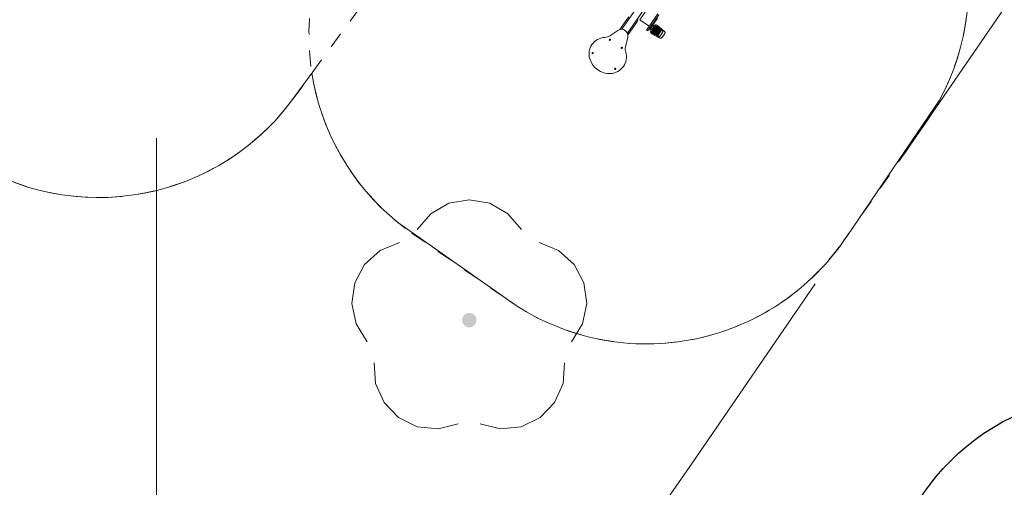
# Model space of a CAD drawing. Extents: x 5477758 to 5478338, y 5918296 to 5918502.
# Tile 26 of 138: x 5477899.15 to 5477905.28, y 5918350.33 to 5918353.24. Entities that reach past the tile are written whole.
import ezdxf

# ---------------------------------------------------------------- set-up
doc = ezdxf.new("R2010")
doc.units = 0
doc.linetypes.add('ACAD_ISO03W100', pattern=[30, 12, -18])
doc.linetypes.add('PRZER2-1', pattern=[3, 2, -1])
doc.layers.get('0').update_dxf_attribs({"linetype": 'CONTINUOUS', "lineweight": 13})
for name, color, linetype, lineweight in [('0_podziały zieleni średniowysokiej i nasadzeń niskich', 7, 'CONTINUOUS', 0), ('0_PROJEKTOWANE ZABAWKI', 7, 'CONTINUOUS', 0), ('0_WSPÓŁRZĘDNE_ODNOŚNIKI', 6, 'CONTINUOUS', 15), ('GSPRDL', 96, 'CONTINUOUS', 18), ('pomiar', 7, 'CONTINUOUS', 18)]:
    doc.layers.add(name, color=color, linetype=linetype, lineweight=lineweight)
doc.styles.add('pktkecm$0$STANDARD', font='romans')
doc.dimstyles.new('pktkecm$0$ODNOŚNIKI', dxfattribs={"dimtxt": 17.5, "dimasz": 6, "dimexe": 7, "dimexo": 7, "dimgap": 7, "dimtad": 1, "dimtoh": 1, "dimdec": 0, "dimzin": 0, "dimdsep": 46, "dimtxsty": 'pktkecm$0$STANDARD', "dimblk": 'pktkecm$0$_Dot', "dimcen": 8, "dimdle": 7, "dimclrt": 2, "dimadec": 0, "dimazin": 0, "dimtfac": 1, "dimtdec": 0, "dimtofl": 0, "dimtmove": 0, "dimatfit": 3, "dimldrblk": 'pktkecm$0$_DotBlank', "dimfxl": 0, "dimtolj": 1, "dimtzin": 0, "dimarcsym": 0})

# ---------------------------------------------------------------- blocks, each defined once
blk = doc.blocks.new('SPDLP')
blk.add_hatch(color=0).paths.add_polyline_path([(0, -0.09), (0.027812, -0.085595), (0.052901, -0.072812), (0.072812, -0.052901), (0.085595, -0.027812), (0.09, 0), (0.085595, 0.027812), (0.072812, 0.052901), (0.052901, 0.072812), (0.027812, 0.085595), (0, 0.09), (-0.027812, 0.085595), (-0.052901, 0.072812), (-0.072812, 0.052901), (-0.085595, 0.027812), (-0.09, 0), (-0.085595, -0.027812), (-0.072812, -0.052901), (-0.052901, -0.072812), (-0.027812, -0.085595)])
at = {"color": 0}
for points in [[(-0.648554, 1.126667), (-0.481106, 1.325358), (-0.255912, 1.454989), (0, 1.5), (0.255912, 1.454989), (0.481106, 1.325358), (0.648554, 1.126667)], [(-1.271938, -0.268652), (-1.40916, -0.048001), (-1.462858, 0.20623), (-1.426585, 0.463525), (-1.304695, 0.693003), (-1.11182, 0.867117), (-0.871109, 0.964971)], [(0.871109, 0.964971), (1.11182, 0.867117), (1.304695, 0.693003), (1.426585, 0.463525), (1.462858, 0.20623), (1.40916, -0.048001), (1.271938, -0.268652)], [(-0.137547, -1.292703), (-0.389802, -1.355024), (-0.648184, -1.327532), (-0.881678, -1.213525), (-1.062258, -1.026689), (-1.168249, -0.78945), (-1.186929, -0.530282)], [(1.186929, -0.530282), (1.168249, -0.78945), (1.062258, -1.026689), (0.881678, -1.213525), (0.648184, -1.327532), (0.389802, -1.355024), (0.137547, -1.292703)]]:
    blk.add_lwpolyline(points, dxfattribs=at)
blk = doc.blocks.new('zw$2AC3')
at = {"linetype": 'ACAD_ISO03W100', "lineweight": 0, "ltscale": 0.1}
blk.add_lwpolyline([(-43.25, -268.35, 0.416285), (107.81, -118.35), (107.81, -58.11, 0.414214), (-42.19, 91.89), (-179.88, 91.89, 0.414214), (-329.88, -58.11), (-329.88, -118.35, 0.41423), (-179.87, -268.35, -0.000014)], format="xyb", close=True, dxfattribs=at)
blk = doc.blocks.new('zw$FF8F')
at = {"lineweight": 0}
for p, q in [((67.23, -0.69), (67.23, -29.62)), ((71.47, -0.69), (71.47, -29.62)), ((73.1, -18.35), (73.1, -9.46)), ((80.1, -8.9), (80.1, -18.72)), ((81.1, -18.72), (81.1, -8.9)), ((81.63, -11.2), (81.63, -16.6)), ((80.1, -18.35), (73.1, -18.35)), ((81.33, -16.9), (81.1, -16.9)), ((81.1, -17.45), (81.14, -17.38)), ((81.68, -17.35), (81.2, -17.35)), ((81.68, -17.97), (81.2, -17.97)), ((81.78, -17.45), (81.74, -17.38)), ((81.78, -16.51), (82.99, -15.31)), ((81.78, -16.51), (81.78, -17.48)), ((81.78, -18.52), (81.78, -17.48)), ((82.76, -18.98), (82.76, -16.81)), ((82.98, -15.69), (83, -15.67)), ((83, -15.67), (83.27, -15.67)), ((83.13, -15.54), (83.21, -15.46)), ((83.31, -15.37), (86.71, -15.37)), ((83.38, -15.67), (89.15, -15.67)), ((83.38, -15.97), (88.04, -15.97)), ((83.38, -16.27), (88.04, -16.27)), ((83.38, -16.56), (88.04, -16.56)), ((83.38, -16.86), (88.04, -16.86)), ((83.38, -17.16), (88.04, -17.16)), ((83.38, -17.46), (88.04, -17.46)), ((83.38, -17.76), (88.04, -17.76)), ((83.38, -18.05), (88.04, -18.05)), ((83.38, -18.35), (88.04, -18.35)), ((85.72, -15.02), (83.7, -15.02)), ((83.7, -15.36), (84.26, -15.36)), ((89.9, -15.52), (85.84, -15.02)), ((86.71, -15.37), (88.06, -15.54)), ((89.15, -15.67), (89.29, -15.69)), ((89.25, -16.34), (89.25, -19.45)), ((90.78, -19.5), (90.78, -16.51)), ((66.34, -20.72), (66.34, -24.64)), ((72.37, -24.64), (72.37, -20.72)), ((80.1, -20.92), (80.1, -18.72)), ((81.1, -18.72), (80.1, -18.72)), ((80.1, -21.03), (80.1, -20.92)), ((81.1, -20.92), (80.1, -20.92)), ((80.1, -21.03), (81.1, -21.03)), ((81.1, -18.61), (81.14, -18.68)), ((81.1, -18.72), (81.1, -20.92)), ((81.1, -20.92), (81.1, -21.03)), ((81.68, -18.65), (81.2, -18.65)), ((81.68, -18.71), (81.2, -18.71)), ((81.78, -18.61), (81.74, -18.68)), ((81.78, -18.52), (81.78, -19.49)), ((81.78, -19.49), (81.78, -19.55)), ((81.78, -19.56), (82.99, -20.76)), ((82.96, -20.14), (89.42, -20.14)), ((83.14, -20.32), (82.96, -20.14)), ((83.38, -18.65), (88.04, -18.65)), ((83.38, -18.95), (88.04, -18.95)), ((83.38, -19.25), (88.04, -19.25)), ((83.38, -19.55), (88.04, -19.55)), ((83.38, -19.84), (88.04, -19.84)), ((85.72, -21.05), (83.7, -21.05)), ((89.9, -20.55), (85.84, -21.04)), ((89.42, -20.14), (87.95, -20.32)), ((90.78, -19.55), (90.78, -19.5)), ((66.34, -24.64), (66.34, -30.37)), ((72.37, -24.64), (72.37, -30.37)), ((65.6, -31.56), (63.35, -37.22)), ((75.35, -37.22), (73.1, -31.56))]:
    blk.add_line(p, q, dxfattribs=at)
at = {"linetype": 'ACAD_ISO03W100', "lineweight": 0, "ltscale": 0.1}
blk.add_lwpolyline([(-117.77, 30.65), (-117.77, -59.02, 0.414214), (32.23, -209.02), (106.47, -209.02, 0.414214), (256.47, -59.02), (256.47, 30.65, 0.414214), (106.47, 180.65), (32.23, 180.65, 0.414214), (-117.77, 30.65)], format="xyb", close=True, dxfattribs=at)
at = {"lineweight": 0}
for centre, radius in [((64.85, -39.22), 0.4), ((64.85, -39.22), 0.35), ((73.85, -39.22), 0.4), ((73.85, -39.22), 0.35), ((60.75, -52.22), 0.4), ((60.75, -52.22), 0.35), ((77.95, -52.22), 0.4), ((77.95, -52.22), 0.35)]:
    blk.add_circle(centre, radius, dxfattribs=at)
for centre, radius, start, end in [((69.35, -20.72), 3.1, 5.55344, 46.85312), ((69.35, -20.72), 12.5, 15.60952, 17.7702), ((81.33, -16.6), 0.3, 270, 360), ((83.7, -16.02), 1, 90, 134.81731), ((85.72, -16.02), 1, 83.04406, 90), ((89.78, -16.51), 1, 360, 83.04406), ((69.35, -20.72), 3.02, 360, 45.31965), ((69.35, -20.72), 3.1, 346.55182, 354.44656), ((69.35, -20.72), 12.5, 6.06645, 9.23441), ((83.7, -20.05), 1, 225.18269, 270), ((85.72, -20.05), 1, 270, 276.95594), ((89.78, -19.55), 1, 276.95594, 360), ((69.35, -33.05), 4.04, 21.69318, 158.30681), ((67.74, -48.07), 10.39, 127.94693, 232.05307), ((57.44, -34.86), 6.36, 307.94693, 338.30681), ((81.26, -34.86), 6.36, 201.69318, 232.05307), ((70.96, -48.07), 10.39, 307.94693, 52.05307), ((69.35, -46.01), 13.01, 232.05307, 307.94693)]:
    blk.add_arc(centre, radius, start, end, dxfattribs=at)
for centre, major_axis, ratio, start_param, end_param in [((82.78, -16.93), (-0.999, 0.416), 0.096114, 4.769598, 6.323156), ((83.95, -15.77), (-1.41, 0), 0.079602, 5.12714, 5.463747), ((83.96, -15.75), (-1.41, 0), 0.079602, 5.130786, 5.463747), ((84.1, -15.62), (-1.41, 0), 0.079602, 5.313653, 5.463747), ((83.7, -15.93), (0.683, 0), 0.993643, 2.16228, 2.356194), ((83.7, -15.62), (-0.917, 0), 0.112574, 4.911088, 5.164022), ((83.7, -15.45), (0.824, 0), 0.112574, 1.570796, 2.050998), ((86.01, -13.55), (21.44, 0), 0.112574, 4.588716, 4.809551), ((86.01, -13.85), (21.44, 0), 0.112574, 4.588716, 4.809551), ((86.01, -14.15), (21.44, 0), 0.112574, 4.588716, 4.809551), ((86.01, -14.45), (21.44, 0), 0.112574, 4.588716, 4.809551), ((86.01, -14.74), (21.44, 0), 0.112574, 4.588716, 4.809551), ((86.01, -15.04), (21.44, 0), 0.112574, 4.588716, 4.809551), ((86.01, -15.34), (21.44, 0), 0.112574, 4.588716, 4.809551), ((86.01, -15.64), (21.44, 0), 0.112574, 4.588716, 4.809551), ((86.01, -15.94), (21.44, 0), 0.112574, 4.588716, 4.809551), ((86.01, -13.25), (21.44, 0), 0.112574, 4.589836, 4.803885), ((86.01, -13.14), (-21.44, 0), 0.112574, 1.455208, 1.632678), ((86.01, -13.43), (-21.44, 0), 0.112574, 1.455208, 1.632678), ((86.01, -13.73), (-21.44, 0), 0.112574, 1.455208, 1.632678), ((86.01, -14.03), (-21.44, 0), 0.112574, 1.455208, 1.632678), ((86.01, -14.33), (-21.44, 0), 0.112574, 1.455208, 1.632678), ((86.01, -14.63), (-21.44, 0), 0.112574, 1.455208, 1.632678), ((86.01, -14.92), (-21.44, 0), 0.112574, 1.455208, 1.632678), ((86.01, -15.22), (-21.44, 0), 0.112574, 1.455208, 1.632678), ((86.01, -15.52), (-21.44, 0), 0.112574, 1.455208, 1.632678), ((86.01, -15.82), (-21.44, 0), 0.112574, 1.455208, 1.632678), ((86.01, -12.96), (21.44, 0), 0.112574, 4.630982, 4.733456), ((81.11, -15.45), (8.21, 0), 0.013719, 0.819439, 0.859799), ((82.46, -15.62), (8.21, 0), 0.013719, 0.819439, 0.924616), ((83.55, -15.75), (8.21, 0), 0.013719, 0.819439, 1.002139), ((83.68, -15.77), (8.21, 0), 0.013719, 0.819439, 1.012853), ((82.78, -19.08), (0.999, 0.416), 0.096114, 1.548065, 3.101622), ((82.78, -19.14), (-0.999, -0.416), 0.096114, 6.243215, 6.323156), ((83.93, -20.22), (-1.41, 0), 0.079602, 5.123463, 5.463747), ((84.11, -20.4), (-1.41, 0), 0.079602, 5.338455, 5.463747), ((83.7, -20.4), (-0.91, 0), 0.112574, 4.888751, 5.185047), ((86.01, -16.23), (21.44, 0), 0.112574, 4.588716, 4.809551), ((86.01, -16.53), (21.44, 0), 0.112574, 4.588716, 4.809551), ((86.01, -16.83), (21.44, 0), 0.112574, 4.588716, 4.809551), ((86.01, -17.13), (21.44, 0), 0.112574, 4.588716, 4.809551), ((86.01, -17.43), (21.44, 0), 0.112574, 4.588716, 4.809551), ((86.01, -17.73), (21.44, 0), 0.112574, 4.588716, 4.809551), ((86.01, -16.12), (-21.44, 0), 0.112574, 1.455208, 1.632678), ((86.01, -16.41), (-21.44, 0), 0.112574, 1.455208, 1.632678), ((86.01, -16.71), (-21.44, 0), 0.112574, 1.455208, 1.632678), ((86.01, -17.01), (-21.44, 0), 0.112574, 1.455208, 1.632678), ((86.01, -17.31), (-21.44, 0), 0.112574, 1.455208, 1.632678), ((86.01, -17.61), (-21.44, 0), 0.112574, 1.455208, 1.632678), ((86.01, -17.91), (-21.44, 0), 0.112574, 1.455208, 1.632678), ((82.35, -20.4), (8.21, 0), 0.013719, 0.819439, 0.91734), ((83.82, -20.22), (8.21, 0), 0.013719, 0.819439, 1.023754)]:
    blk.add_ellipse(centre, major_axis=major_axis, ratio=ratio, start_param=start_param, end_param=end_param, dxfattribs=at)
for points, weights in [([(81.2, -17.35), (81.09, -17.66), (81.2, -17.97)], [1, 1.15470053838, 1]), ([(81.14, -17.38), (81.15, -17.37), (81.2, -17.35)], [1.07536468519, 1.06495730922, 1]), ([(81.2, -17.97), (81.09, -18.31), (81.2, -18.65)], [1, 1.15470053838, 1]), ([(81.68, -17.35), (81.73, -17.37), (81.74, -17.38)], [1, 1.06495730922, 1.07536468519]), ([(81.68, -17.97), (81.79, -17.66), (81.68, -17.35)], [1, 1.15470053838, 1]), ([(81.68, -18.65), (81.79, -18.31), (81.68, -17.97)], [1, 1.15470053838, 1]), ([(81.2, -18.65), (81.09, -18.68), (81.2, -18.71)], [1, 1.15470053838, 1]), ([(81.68, -18.71), (81.79, -18.68), (81.68, -18.65)], [1, 1.15470053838, 1])]:
    blk.add_rational_spline(points, weights, degree=2, dxfattribs=at)
for points, knots in [([(82.76, -16.81), (82.77, -16.74), (82.79, -16.68), (82.82, -16.59), (82.84, -16.55), (82.87, -16.46), (82.91, -16.4), (83, -16.22), (83.09, -16.08), (83.23, -15.87), (83.3, -15.77), (83.38, -15.67)], [4.43884, 4.43884, 4.43884, 4.43884, 4.61923, 4.61923, 4.721507, 4.721507, 4.911769, 4.911769, 5.330556, 5.330556, 5.678198, 5.678198, 5.678198, 5.678198]), ([(83.4, -15.63), (83.42, -15.61), (83.43, -15.59), (83.47, -15.55), (83.49, -15.53), (83.51, -15.52)], [1.7689903, 1.7689903, 1.7689903, 1.7689903, 1.8390693, 1.8390693, 1.9214603, 1.9214603, 1.9214603, 1.9214603]), ([(83.54, -15.83), (83.51, -15.81), (83.48, -15.79), (83.43, -15.74), (83.42, -15.73), (83.4, -15.71)], [0.985559, 0.985559, 0.985559, 0.985559, 1.0934883, 1.0934883, 1.1635673, 1.1635673, 1.1635673, 1.1635673]), ([(83.54, -16.13), (83.51, -16.11), (83.48, -16.09), (83.43, -16.04), (83.42, -16.02), (83.4, -16)], [0.985559, 0.985559, 0.985559, 0.985559, 1.0934883, 1.0934883, 1.1635673, 1.1635673, 1.1635673, 1.1635673]), ([(83.54, -16.43), (83.51, -16.41), (83.48, -16.38), (83.43, -16.34), (83.42, -16.32), (83.4, -16.3)], [0.985559, 0.985559, 0.985559, 0.985559, 1.0934883, 1.0934883, 1.1635673, 1.1635673, 1.1635673, 1.1635673]), ([(83.54, -16.73), (83.51, -16.71), (83.48, -16.68), (83.43, -16.64), (83.42, -16.62), (83.4, -16.6)], [0.985559, 0.985559, 0.985559, 0.985559, 1.0934883, 1.0934883, 1.1635673, 1.1635673, 1.1635673, 1.1635673]), ([(83.54, -17.02), (83.51, -17), (83.48, -16.98), (83.43, -16.94), (83.42, -16.92), (83.4, -16.9)], [0.985559, 0.985559, 0.985559, 0.985559, 1.0934883, 1.0934883, 1.1635673, 1.1635673, 1.1635673, 1.1635673]), ([(83.54, -17.32), (83.51, -17.3), (83.48, -17.28), (83.43, -17.23), (83.42, -17.22), (83.4, -17.2)], [0.985559, 0.985559, 0.985559, 0.985559, 1.0934883, 1.0934883, 1.1635673, 1.1635673, 1.1635673, 1.1635673]), ([(83.54, -17.62), (83.51, -17.6), (83.48, -17.58), (83.43, -17.53), (83.42, -17.51), (83.4, -17.49)], [0.985559, 0.985559, 0.985559, 0.985559, 1.0934883, 1.0934883, 1.1635673, 1.1635673, 1.1635673, 1.1635673]), ([(83.54, -17.92), (83.51, -17.9), (83.48, -17.87), (83.43, -17.83), (83.42, -17.81), (83.4, -17.79)], [0.985559, 0.985559, 0.985559, 0.985559, 1.0934883, 1.0934883, 1.1635673, 1.1635673, 1.1635673, 1.1635673]), ([(83.54, -18.22), (83.51, -18.2), (83.48, -18.17), (83.43, -18.13), (83.42, -18.11), (83.4, -18.09)], [0.985559, 0.985559, 0.985559, 0.985559, 1.0934883, 1.0934883, 1.1635673, 1.1635673, 1.1635673, 1.1635673]), ([(83.54, -18.51), (83.51, -18.49), (83.48, -18.47), (83.43, -18.43), (83.42, -18.41), (83.4, -18.39)], [0.985559, 0.985559, 0.985559, 0.985559, 1.0934883, 1.0934883, 1.1635673, 1.1635673, 1.1635673, 1.1635673]), ([(84.26, -15.36), (84.48, -15.34), (84.7, -15.32), (85.19, -15.29), (85.46, -15.28), (85.72, -15.28)], [8.088901, 8.088901, 8.088901, 8.088901, 8.698703, 8.698703, 9.437609, 9.437609, 9.437609, 9.437609]), ([(85.72, -15.28), (85.72, -15.28), (85.73, -15.28), (85.75, -15.28), (85.78, -15.28), (85.8, -15.28)], [2.9537462, 2.9537462, 2.9537462, 2.9537462, 2.96349796, 2.96349796, 3.0317804, 3.0317804, 3.0317804, 3.0317804]), ([(85.8, -15.28), (85.87, -15.29), (85.94, -15.3), (86.15, -15.33), (86.31, -15.35), (86.46, -15.37)], [-3.5193042, -3.5193042, -3.5193042, -3.5193042, -3.3136142, -3.3136142, -2.8736744, -2.8736744, -2.8736744, -2.8736744]), ([(88.03, -15.67), (87.94, -15.7), (87.85, -15.72), (87.62, -15.78), (87.48, -15.81), (87.33, -15.84)], [4.5400636, 4.5400636, 4.5400636, 4.5400636, 4.802963, 4.802963, 5.2070009, 5.2070009, 5.2070009, 5.2070009]), ([(88.09, -15.95), (87.98, -15.99), (87.87, -16.02), (87.62, -16.08), (87.48, -16.11), (87.33, -16.14)], [4.4815107, 4.4815107, 4.4815107, 4.4815107, 4.802963, 4.802963, 5.2070009, 5.2070009, 5.2070009, 5.2070009]), ([(88.09, -16.25), (87.98, -16.28), (87.87, -16.31), (87.62, -16.38), (87.48, -16.41), (87.33, -16.44)], [4.4815107, 4.4815107, 4.4815107, 4.4815107, 4.802963, 4.802963, 5.2070009, 5.2070009, 5.2070009, 5.2070009]), ([(88.09, -16.55), (87.98, -16.58), (87.87, -16.61), (87.62, -16.67), (87.48, -16.71), (87.33, -16.74)], [4.4815107, 4.4815107, 4.4815107, 4.4815107, 4.802963, 4.802963, 5.2070009, 5.2070009, 5.2070009, 5.2070009]), ([(88.09, -16.85), (87.98, -16.88), (87.87, -16.91), (87.62, -16.97), (87.48, -17.01), (87.33, -17.03)], [4.4815107, 4.4815107, 4.4815107, 4.4815107, 4.802963, 4.802963, 5.2070009, 5.2070009, 5.2070009, 5.2070009]), ([(88.09, -17.15), (87.98, -17.18), (87.87, -17.21), (87.62, -17.27), (87.48, -17.3), (87.33, -17.33)], [4.4815107, 4.4815107, 4.4815107, 4.4815107, 4.802963, 4.802963, 5.2070009, 5.2070009, 5.2070009, 5.2070009]), ([(88.09, -17.44), (87.98, -17.48), (87.87, -17.51), (87.62, -17.57), (87.48, -17.6), (87.33, -17.63)], [4.4815107, 4.4815107, 4.4815107, 4.4815107, 4.802963, 4.802963, 5.2070009, 5.2070009, 5.2070009, 5.2070009]), ([(88.09, -17.74), (87.98, -17.77), (87.87, -17.8), (87.62, -17.87), (87.48, -17.9), (87.33, -17.93)], [4.4815107, 4.4815107, 4.4815107, 4.4815107, 4.802963, 4.802963, 5.2070009, 5.2070009, 5.2070009, 5.2070009]), ([(88.09, -18.04), (87.98, -18.07), (87.87, -18.1), (87.62, -18.17), (87.48, -18.2), (87.33, -18.23)], [4.4815107, 4.4815107, 4.4815107, 4.4815107, 4.802963, 4.802963, 5.2070009, 5.2070009, 5.2070009, 5.2070009]), ([(88.09, -18.34), (87.98, -18.37), (87.87, -18.4), (87.62, -18.46), (87.48, -18.5), (87.33, -18.53)], [4.4815107, 4.4815107, 4.4815107, 4.4815107, 4.802963, 4.802963, 5.2070009, 5.2070009, 5.2070009, 5.2070009]), ([(88.03, -15.67), (88.08, -15.69), (88.12, -15.7), (88.39, -15.77), (88.65, -15.86), (88.94, -16), (89.03, -16.05), (89.12, -16.12), (89.16, -16.15), (89.2, -16.2), (89.22, -16.23), (89.25, -16.28), (89.25, -16.31), (89.25, -16.34)], [-1.386628, -1.386628, -1.386628, -1.386628, -1.241073, -1.241073, -0.542829, -0.542829, -0.281656, -0.281656, -0.167106, -0.167106, -0.083553, -0.083553, 0, 0, 0, 0]), ([(83.36, -20.12), (83.29, -20.02), (83.23, -19.92), (83.09, -19.71), (83, -19.57), (82.91, -19.39), (82.87, -19.32), (82.84, -19.23), (82.82, -19.2), (82.79, -19.11), (82.77, -19.04), (82.76, -18.98)], [1.782741, 1.782741, 1.782741, 1.782741, 2.111714, 2.111714, 2.530502, 2.530502, 2.720763, 2.720763, 2.82304, 2.82304, 3.003431, 3.003431, 3.003431, 3.003431]), ([(83.54, -18.81), (83.51, -18.79), (83.48, -18.77), (83.43, -18.73), (83.42, -18.71), (83.4, -18.69)], [0.985559, 0.985559, 0.985559, 0.985559, 1.0934883, 1.0934883, 1.1635673, 1.1635673, 1.1635673, 1.1635673]), ([(83.54, -19.11), (83.51, -19.09), (83.48, -19.07), (83.43, -19.02), (83.42, -19.01), (83.4, -18.99)], [0.985559, 0.985559, 0.985559, 0.985559, 1.0934883, 1.0934883, 1.1635673, 1.1635673, 1.1635673, 1.1635673]), ([(83.54, -19.41), (83.51, -19.39), (83.48, -19.37), (83.43, -19.32), (83.42, -19.3), (83.4, -19.28)], [0.985559, 0.985559, 0.985559, 0.985559, 1.0934883, 1.0934883, 1.1635673, 1.1635673, 1.1635673, 1.1635673]), ([(83.54, -19.71), (83.51, -19.69), (83.48, -19.66), (83.43, -19.62), (83.42, -19.6), (83.4, -19.58)], [0.985559, 0.985559, 0.985559, 0.985559, 1.0934883, 1.0934883, 1.1635673, 1.1635673, 1.1635673, 1.1635673]), ([(83.54, -20), (83.51, -19.98), (83.48, -19.96), (83.43, -19.92), (83.42, -19.9), (83.4, -19.88)], [0.985559, 0.985559, 0.985559, 0.985559, 1.0934883, 1.0934883, 1.1635673, 1.1635673, 1.1635673, 1.1635673]), ([(83.7, -20.37), (83.68, -20.37), (83.67, -20.36), (83.62, -20.35), (83.58, -20.33), (83.55, -20.31), (83.54, -20.31), (83.54, -20.3)], [0.8206416, 0.8206416, 0.8206416, 0.8206416, 0.8511821, 0.8511821, 0.9692248, 0.9692248, 0.985559, 0.985559, 0.985559, 0.985559]), ([(85.72, -20.56), (85.46, -20.55), (85.19, -20.54), (84.55, -20.5), (84.18, -20.46), (83.8, -20.39), (83.75, -20.38), (83.7, -20.37)], [3.520828, 3.520828, 3.520828, 3.520828, 4.259734, 4.259734, 5.279858, 5.279858, 5.429285, 5.429285, 5.429285, 5.429285]), ([(85.8, -20.55), (85.78, -20.56), (85.75, -20.56), (85.73, -20.56), (85.72, -20.56), (85.72, -20.56)], [0.91955021, 0.91955021, 0.91955021, 0.91955021, 0.98783265, 0.98783265, 0.99758441, 0.99758441, 0.99758441, 0.99758441]), ([(87.33, -20.31), (87.26, -20.33), (87.18, -20.35), (86.73, -20.43), (86.35, -20.49), (85.94, -20.54), (85.87, -20.55), (85.8, -20.55)], [2.058272, 2.058272, 2.058272, 2.058272, 2.277243, 2.277243, 3.313514, 3.313514, 3.519204, 3.519204, 3.519204, 3.519204]), ([(88.09, -18.64), (87.98, -18.67), (87.87, -18.7), (87.62, -18.76), (87.48, -18.79), (87.33, -18.82)], [4.4815107, 4.4815107, 4.4815107, 4.4815107, 4.802963, 4.802963, 5.2070009, 5.2070009, 5.2070009, 5.2070009]), ([(88.09, -18.93), (87.98, -18.97), (87.87, -19), (87.62, -19.06), (87.48, -19.09), (87.33, -19.12)], [4.4815107, 4.4815107, 4.4815107, 4.4815107, 4.802963, 4.802963, 5.2070009, 5.2070009, 5.2070009, 5.2070009]), ([(88.09, -19.23), (87.98, -19.26), (87.87, -19.29), (87.62, -19.36), (87.48, -19.39), (87.33, -19.42)], [4.4815107, 4.4815107, 4.4815107, 4.4815107, 4.802963, 4.802963, 5.2070009, 5.2070009, 5.2070009, 5.2070009]), ([(88.09, -19.53), (87.98, -19.56), (87.87, -19.59), (87.62, -19.66), (87.48, -19.69), (87.33, -19.72)], [4.4815107, 4.4815107, 4.4815107, 4.4815107, 4.802963, 4.802963, 5.2070009, 5.2070009, 5.2070009, 5.2070009]), ([(88.09, -19.83), (87.98, -19.86), (87.87, -19.89), (87.62, -19.95), (87.48, -19.99), (87.33, -20.02)], [4.4815107, 4.4815107, 4.4815107, 4.4815107, 4.802963, 4.802963, 5.2070009, 5.2070009, 5.2070009, 5.2070009]), ([(89.25, -19.45), (89.25, -19.48), (89.25, -19.5), (89.22, -19.56), (89.2, -19.58), (89.16, -19.63), (89.13, -19.66), (89.03, -19.74), (88.94, -19.79), (88.66, -19.94), (88.39, -20.03), (88.14, -20.11), (88.12, -20.12), (88.09, -20.13)], [0, 0, 0, 0, 0.082091, 0.082091, 0.164183, 0.164183, 0.275765, 0.275765, 0.538451, 0.538451, 1.240973, 1.240973, 1.325637, 1.325637, 1.325637, 1.325637])]:
    blk.add_open_spline(points, degree=3, knots=knots, dxfattribs=at)
for points in [[(83.4, -16), (83.39, -15.99), (83.38, -15.97), (83.36, -15.95)], [(83.4, -16.3), (83.39, -16.28), (83.38, -16.26), (83.36, -16.25)], [(83.4, -16.6), (83.39, -16.58), (83.38, -16.56), (83.36, -16.54)], [(83.4, -16.9), (83.39, -16.88), (83.38, -16.86), (83.36, -16.84)], [(83.4, -17.2), (83.39, -17.18), (83.38, -17.16), (83.36, -17.14)], [(83.4, -17.49), (83.39, -17.48), (83.38, -17.46), (83.36, -17.44)], [(83.4, -17.79), (83.39, -17.77), (83.38, -17.75), (83.36, -17.74)], [(83.4, -18.09), (83.39, -18.07), (83.38, -18.05), (83.36, -18.03)], [(83.4, -18.39), (83.39, -18.37), (83.38, -18.35), (83.36, -18.33)], [(83.4, -15.71), (83.4, -15.69), (83.39, -15.68), (83.38, -15.67)], [(83.39, -15.65), (83.39, -15.64), (83.4, -15.63), (83.4, -15.63)], [(83.54, -15.53), (83.53, -15.53), (83.52, -15.52), (83.51, -15.52)], [(87.4, -15.53), (87.38, -15.53), (87.36, -15.54), (87.33, -15.54)], [(87.4, -15.53), (87.6, -15.57), (87.79, -15.61), (87.97, -15.66)], [(83.4, -18.69), (83.39, -18.67), (83.38, -18.65), (83.36, -18.63)], [(83.4, -18.99), (83.39, -18.97), (83.38, -18.95), (83.36, -18.93)], [(83.4, -19.28), (83.39, -19.26), (83.38, -19.25), (83.36, -19.23)], [(83.4, -19.58), (83.39, -19.56), (83.38, -19.54), (83.36, -19.52)], [(83.4, -19.88), (83.39, -19.86), (83.38, -19.84), (83.36, -19.82)]]:
    blk.add_open_spline(points, degree=3, dxfattribs=at)
blk = doc.blocks.new('pktkecm$0$_Dot')
at = {"color": 0, "linetype": 'ByBlock', "lineweight": -2}
blk.add_line((-0.5, 0), (-1, 0), dxfattribs=at)
at = {"color": 0, "linetype": 'ByBlock', "const_width": 0.5}
blk.add_lwpolyline([(-0.25, 0, 1), (0.25, 0, 1)], format="xyb", close=True, dxfattribs=at)
blk = doc.blocks.new('pktkecm$0$_DotBlank')
at = {"color": 0, "linetype": 'ByBlock', "lineweight": -2}
blk.add_line((-0.5, 0), (-1, 0), dxfattribs=at)
blk.add_circle((0, 0), 0.5, dxfattribs=at)

msp = doc.modelspace()

# ---------------------------------------------------------------- linework, layer by layer
at = {"color": 7, "linetype": 'Continuous', "lineweight": 13, "flags": 128}
msp.add_lwpolyline([(5477900, 5918347.5), (5477900, 5918352.5)], dxfattribs=at)
at = {"layer": '0_podziały zieleni średniowysokiej i nasadzeń niskich'}
msp.add_lwpolyline([(5477900.8545, 5918356.316, 0.41423), (5477898.7532, 5918355.991), (5477898.0012, 5918354.93, 0.418101), (5477898.1853, 5918352.8372), (5477898.7305, 5918352.4341, 0.413553), (5477900.835, 5918352.7228), (5477900.9676, 5918352.9034, 0.185441), (5477901.5029, 5918351.9743), (5477902.1774, 5918351.5, 0.427086), (5477904.3036, 5918351.8937), (5477904.8778, 5918352.7352, 0.38882), (5477904.3854, 5918354.6958), (5477904.1748, 5918354.8424), (5477904.9714, 5918355.9871, 0.414214), (5477904.599, 5918358.0642), (5477904.1888, 5918358.3497, 0.414214), (5477902.1117, 5918357.9772), (5477901.406, 5918356.9632, 0.07919), (5477900.9759, 5918356.2271), (5477900.8545, 5918356.316)], format="xyb", dxfattribs=at)
at = {"layer": 'pomiar', "linetype": 'PRZER2-1', "lineweight": 13, "flags": 128}
msp.add_lwpolyline([(5477915.9829, 5918368.9082), (5477903.336, 5918350.476), (5477901.7588, 5918348.2072), (5477901.3534, 5918348.0255), (5477901.0297, 5918348.0105), (5477900.6865, 5918348.0872), (5477900.6865, 5918348.0872)], dxfattribs=at)

# ---------------------------------------------------------------- block references
at = {"layer": '0_PROJEKTOWANE ZABAWKI', "color": 1, "lineweight": 0}
for name, p, xscale, yscale, zscale, rotation in [('zw$2AC3', (5477899.8584, 5918352.9475), 0.0100229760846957, 0.0100229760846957, 0.0100229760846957, 233.789402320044), ('zw$FF8F', (5477902.517, 5918353.8022), 0.009968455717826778, 0.009968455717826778, 0.009968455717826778, 325.164659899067)]:
    msp.add_blockref(name, p, dxfattribs=dict(at, xscale=xscale, yscale=yscale, zscale=zscale, rotation=rotation))
at = {"layer": 'GSPRDL', "color": 96, "lineweight": 18, "xscale": 0.5, "yscale": 0.5}
msp.add_blockref('SPDLP', (5477901.9482, 5918351.3661), dxfattribs=at)

# ---------------------------------------------------------------- leaders
at = {"layer": '0_WSPÓŁRZĘDNE_ODNOŚNIKI', "lineweight": -3}
msp.add_leader([(5477905.9373, 5918349.5009), (5477907.6261, 5918338.7467)], dimstyle='pktkecm$0$ODNOŚNIKI', override={"dimasz": 2.8}, dxfattribs=at)

doc.saveas('drawing.dxf')
